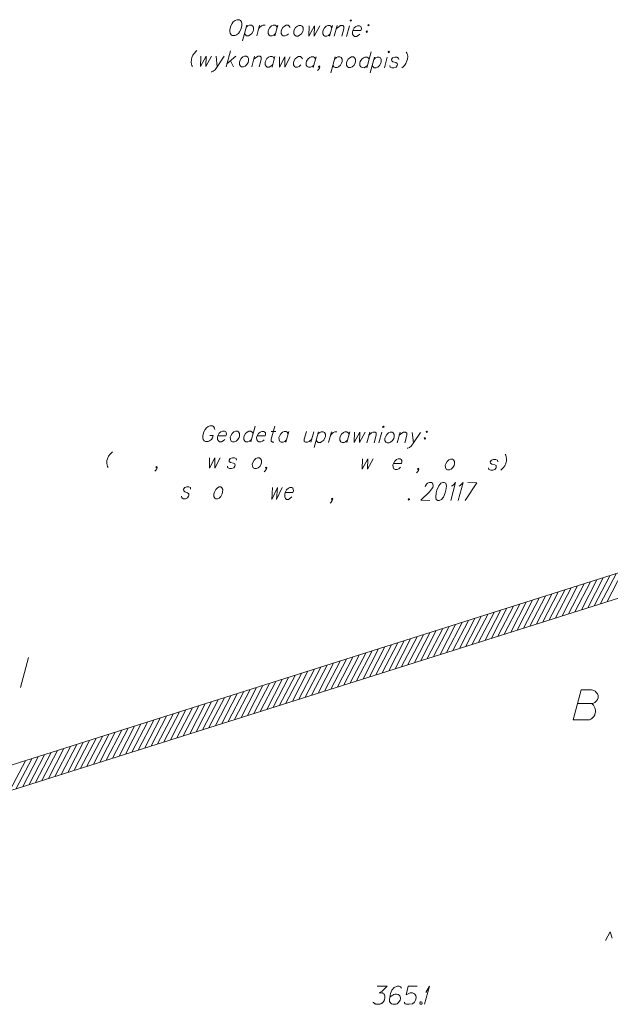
# Model space of a CAD drawing. Header units: millimetres. Extents: x 460 to 2266, y 622 to 2169.
# Tile 80 of 95: x 2138 to 2163, y 2128 to 2169. Entities that reach past the tile are written whole.
import ezdxf

# ---------------------------------------------------------------- set-up
doc = ezdxf.new("R2010")
doc.units = ezdxf.units.MM
doc.linetypes.add('PRZER1-1', pattern=[2, 1, -1])
doc.linetypes.add('PRZER3-1', pattern=[4, 3, -1])
for name, color, linetype, lineweight in [('#RAMKA', 7, 'Continuous', 18), ('#skartowane', 7, 'Continuous', 18), ('#zakres', 7, 'Continuous', 18)]:
    doc.layers.add(name, color=color, linetype=linetype, lineweight=lineweight)
doc.layers.add('GESKKL_O', color=7, linetype='PRZER3-1', lineweight=18, true_color=0x008000)
doc.layers.add('GESUZY_O', color=7, linetype='PRZER1-1', lineweight=18, true_color=0x008000)

# ---------------------------------------------------------------- blocks, each defined once
blk = doc.blocks.new('*U163')
at = {"layer": '#skartowane', "color": 7, "linetype": 'ByBlock', "lineweight": 18}
for q in [(5555450.275, 5636474.721), (5555450.328, 5636475.217)]:
    blk.add_line((5555450.476, 5636475.471), q, dxfattribs=at)
blk = doc.blocks.new('*U720')
at = {"layer": '#RAMKA', "color": 7, "linetype": 'ByBlock', "lineweight": 18}
for p, q in [((5555452.445, 5636496.402), (5555451.972, 5636495.656)), ((5555452.073, 5636496.405), (5555452.445, 5636496.402))]:
    blk.add_line(p, q, dxfattribs=at)
blk = doc.blocks.new('*U721')
at = {"layer": '#RAMKA', "color": 7, "linetype": 'ByBlock', "lineweight": 18}
blk.add_line((5555441.345, 5636498.357), (5555441.486, 5636498.356), dxfattribs=at)
at = {"layer": '#RAMKA', "color": 7, "linetype": 'ByBlock', "lineweight": 18, "flags": 128}
blk.add_lwpolyline([(5555441.556, 5636498.611), (5555441.545, 5636498.673), (5555441.506, 5636498.736), (5555441.458, 5636498.768), (5555441.346, 5636498.768), (5555441.281, 5636498.737), (5555441.207, 5636498.675), (5555441.157, 5636498.613), (5555441.103, 5636498.52), (5555441.059, 5636498.359), (5555441.062, 5636498.265), (5555441.077, 5636498.202), (5555441.116, 5636498.14), (5555441.164, 5636498.108), (5555441.276, 5636498.107), (5555441.341, 5636498.138), (5555441.415, 5636498.2), (5555441.46, 5636498.262), (5555441.486, 5636498.356)], dxfattribs=at)
blk = doc.blocks.new('*U722')
at = {"layer": '#RAMKA', "color": 7, "linetype": 'ByBlock', "lineweight": 18}
blk.add_line((5555443.23, 5636498.756), (5555443.048, 5636498.096), dxfattribs=at)
at = {"layer": '#RAMKA', "color": 7, "linetype": 'ByBlock', "lineweight": 18, "flags": 128}
blk.add_lwpolyline([(5555443.144, 5636498.444), (5555443.105, 5636498.507), (5555443.057, 5636498.538), (5555442.973, 5636498.539), (5555442.908, 5636498.508), (5555442.835, 5636498.446), (5555442.779, 5636498.347), (5555442.762, 5636498.285), (5555442.765, 5636498.191), (5555442.804, 5636498.128), (5555442.851, 5636498.097), (5555442.936, 5636498.096), (5555443, 5636498.127), (5555443.074, 5636498.189)], dxfattribs=at)
blk = doc.blocks.new('*U723')
at = {"layer": '#RAMKA', "color": 7, "linetype": 'ByBlock', "lineweight": 18}
blk.add_line((5555443.901, 5636498.533), (5555444.098, 5636498.531), dxfattribs=at)
at = {"layer": '#RAMKA', "color": 7, "linetype": 'ByBlock', "lineweight": 18, "flags": 128}
blk.add_lwpolyline([(5555444.045, 5636498.75), (5555443.898, 5636498.215), (5555443.9, 5636498.121), (5555443.948, 5636498.09), (5555444.004, 5636498.089)], dxfattribs=at)
blk = doc.blocks.new('*U724')
at = {"layer": '#RAMKA', "color": 7, "linetype": 'ByBlock', "lineweight": 18}
blk.add_line((5555444.632, 5636498.528), (5555444.51, 5636498.086), dxfattribs=at)
at = {"layer": '#RAMKA', "color": 7, "linetype": 'ByBlock', "lineweight": 18, "flags": 128}
blk.add_lwpolyline([(5555444.606, 5636498.434), (5555444.567, 5636498.497), (5555444.52, 5636498.528), (5555444.435, 5636498.529), (5555444.37, 5636498.498), (5555444.297, 5636498.436), (5555444.242, 5636498.338), (5555444.224, 5636498.275), (5555444.227, 5636498.181), (5555444.266, 5636498.119), (5555444.314, 5636498.087), (5555444.398, 5636498.087), (5555444.463, 5636498.117), (5555444.536, 5636498.179)], dxfattribs=at)
blk = doc.blocks.new('*U725')
at = {"layer": '#RAMKA', "color": 7, "linetype": 'ByBlock', "lineweight": 18}
blk.add_line((5555445.673, 5636498.521), (5555445.551, 5636498.079), dxfattribs=at)
at = {"layer": '#RAMKA', "color": 7, "linetype": 'ByBlock', "lineweight": 18, "flags": 128}
blk.add_lwpolyline([(5555445.363, 5636498.523), (5555445.276, 5636498.206), (5555445.278, 5636498.112), (5555445.326, 5636498.08), (5555445.41, 5636498.08), (5555445.475, 5636498.111), (5555445.585, 5636498.204)], dxfattribs=at)
blk = doc.blocks.new('*U726')
at = {"layer": '#RAMKA', "color": 7, "linetype": 'ByBlock', "lineweight": 18}
blk.add_line((5555445.869, 5636498.52), (5555445.688, 5636497.859), dxfattribs=at)
at = {"layer": '#RAMKA', "color": 7, "linetype": 'ByBlock', "lineweight": 18, "flags": 128}
blk.add_lwpolyline([(5555445.844, 5636498.426), (5555445.917, 5636498.488), (5555445.982, 5636498.519), (5555446.066, 5636498.518), (5555446.114, 5636498.487), (5555446.153, 5636498.424), (5555446.154, 5636498.325), (5555446.137, 5636498.263), (5555446.083, 5636498.169), (5555446.009, 5636498.107), (5555445.945, 5636498.076), (5555445.86, 5636498.077), (5555445.813, 5636498.108), (5555445.774, 5636498.171)], dxfattribs=at)
blk = doc.blocks.new('*U727')
at = {"layer": '#RAMKA', "color": 7, "linetype": 'ByBlock', "lineweight": 18}
blk.add_line((5555446.404, 5636498.516), (5555446.282, 5636498.074), dxfattribs=at)
at = {"layer": '#RAMKA', "color": 7, "linetype": 'ByBlock', "lineweight": 18, "flags": 128}
blk.add_lwpolyline([(5555446.351, 5636498.324), (5555446.406, 5636498.422), (5555446.479, 5636498.484), (5555446.544, 5636498.515), (5555446.629, 5636498.514)], dxfattribs=at)
blk = doc.blocks.new('*U728')
at = {"layer": '#RAMKA', "color": 7, "linetype": 'ByBlock', "lineweight": 18}
blk.add_line((5555447.163, 5636498.511), (5555447.041, 5636498.069), dxfattribs=at)
at = {"layer": '#RAMKA', "color": 7, "linetype": 'ByBlock', "lineweight": 18, "flags": 128}
blk.add_lwpolyline([(5555447.137, 5636498.417), (5555447.098, 5636498.48), (5555447.05, 5636498.512), (5555446.966, 5636498.512), (5555446.901, 5636498.481), (5555446.828, 5636498.419), (5555446.773, 5636498.321), (5555446.755, 5636498.258), (5555446.758, 5636498.165), (5555446.797, 5636498.102), (5555446.845, 5636498.07), (5555446.929, 5636498.07), (5555446.994, 5636498.101), (5555447.067, 5636498.163)], dxfattribs=at)
blk = doc.blocks.new('*U729')
at = {"layer": '#RAMKA', "color": 7, "linetype": 'ByBlock', "lineweight": 18}
blk.add_line((5555447.996, 5636498.505), (5555447.875, 5636498.063), dxfattribs=at)
at = {"layer": '#RAMKA', "color": 7, "linetype": 'ByBlock', "lineweight": 18, "flags": 128}
blk.add_lwpolyline([(5555447.962, 5636498.381), (5555448.072, 5636498.474), (5555448.137, 5636498.504), (5555448.221, 5636498.504), (5555448.269, 5636498.472), (5555448.271, 5636498.379), (5555448.184, 5636498.061)], dxfattribs=at)
blk = doc.blocks.new('*U730')
at = {"layer": '#RAMKA', "color": 7, "linetype": 'ByBlock', "lineweight": 18}
blk.add_line((5555448.502, 5636498.502), (5555448.381, 5636498.06), dxfattribs=at)
at = {"layer": '#RAMKA', "color": 7, "linetype": 'ByBlock', "lineweight": 18, "flags": 128}
blk.add_lwpolyline([(5555448.534, 5636498.721), (5555448.554, 5636498.689), (5555448.591, 5636498.72), (5555448.571, 5636498.752), (5555448.534, 5636498.721)], dxfattribs=at)
blk = doc.blocks.new('*U731')
at = {"layer": '#RAMKA', "color": 7, "linetype": 'ByBlock', "lineweight": 18}
blk.add_line((5555449.262, 5636498.497), (5555449.14, 5636498.055), dxfattribs=at)
at = {"layer": '#RAMKA', "color": 7, "linetype": 'ByBlock', "lineweight": 18, "flags": 128}
blk.add_lwpolyline([(5555449.227, 5636498.372), (5555449.338, 5636498.465), (5555449.402, 5636498.496), (5555449.487, 5636498.495), (5555449.534, 5636498.464), (5555449.537, 5636498.37), (5555449.45, 5636498.053)], dxfattribs=at)
blk = doc.blocks.new('*U732')
at = {"layer": '#RAMKA', "color": 7, "linetype": 'ByBlock', "lineweight": 18}
blk.add_line((5555449.768, 5636498.494), (5555449.815, 5636498.051), dxfattribs=at)
at = {"layer": '#RAMKA', "color": 7, "linetype": 'ByBlock', "lineweight": 18, "flags": 128}
blk.add_lwpolyline([(5555450.105, 5636498.491), (5555449.815, 5636498.051), (5555449.725, 5636497.926), (5555449.651, 5636497.864), (5555449.586, 5636497.833), (5555449.558, 5636497.834)], dxfattribs=at)
blk = doc.blocks.new('*U733')
at = {"layer": '#RAMKA', "color": 7, "linetype": 'ByBlock', "lineweight": 18, "flags": 128}
for points in [[(5555450.374, 5636498.547), (5555450.338, 5636498.516), (5555450.357, 5636498.484), (5555450.394, 5636498.515), (5555450.374, 5636498.547)], [(5555450.3, 5636498.277), (5555450.263, 5636498.246), (5555450.283, 5636498.214), (5555450.319, 5636498.245), (5555450.3, 5636498.277)]]:
    blk.add_lwpolyline(points, dxfattribs=at)
blk = doc.blocks.new('*U734')
at = {"layer": '#RAMKA', "color": 7, "linetype": 'ByBlock', "lineweight": 18}
blk.add_line((5555441.609, 5636514.134), (5555441.657, 5636513.691), dxfattribs=at)
at = {"layer": '#RAMKA', "color": 7, "linetype": 'ByBlock', "lineweight": 18, "flags": 128}
blk.add_lwpolyline([(5555441.947, 5636514.132), (5555441.657, 5636513.691), (5555441.566, 5636513.566), (5555441.493, 5636513.504), (5555441.428, 5636513.474), (5555441.4, 5636513.474)], dxfattribs=at)
blk = doc.blocks.new('*U735')
at = {"layer": '#RAMKA', "color": 7, "linetype": 'ByBlock', "lineweight": 18}
for p, q in [((5555442.204, 5636514.349), (5555442.022, 5636513.688)), ((5555442.425, 5636514.128), (5555442.057, 5636513.813)), ((5555442.203, 5636513.937), (5555442.332, 5636513.686))]:
    blk.add_line(p, q, dxfattribs=at)
blk = doc.blocks.new('*U736')
at = {"layer": '#RAMKA', "color": 7, "linetype": 'ByBlock', "lineweight": 18}
blk.add_line((5555443.212, 5636514.123), (5555443.091, 5636513.681), dxfattribs=at)
at = {"layer": '#RAMKA', "color": 7, "linetype": 'ByBlock', "lineweight": 18, "flags": 128}
blk.add_lwpolyline([(5555443.178, 5636513.998), (5555443.288, 5636514.091), (5555443.353, 5636514.122), (5555443.437, 5636514.122), (5555443.485, 5636514.09), (5555443.487, 5636513.996), (5555443.4, 5636513.679)], dxfattribs=at)
blk = doc.blocks.new('*U737')
at = {"layer": '#RAMKA', "color": 7, "linetype": 'ByBlock', "lineweight": 18}
blk.add_line((5555444.056, 5636514.117), (5555443.935, 5636513.676), dxfattribs=at)
at = {"layer": '#RAMKA', "color": 7, "linetype": 'ByBlock', "lineweight": 18, "flags": 128}
blk.add_lwpolyline([(5555444.03, 5636514.024), (5555443.991, 5636514.087), (5555443.944, 5636514.118), (5555443.859, 5636514.119), (5555443.794, 5636514.088), (5555443.721, 5636514.026), (5555443.666, 5636513.927), (5555443.649, 5636513.865), (5555443.651, 5636513.771), (5555443.69, 5636513.708), (5555443.738, 5636513.677), (5555443.822, 5636513.676), (5555443.887, 5636513.707), (5555443.96, 5636513.769)], dxfattribs=at)
blk = doc.blocks.new('*U738')
at = {"layer": '#RAMKA', "color": 7, "linetype": 'ByBlock', "lineweight": 18}
blk.add_line((5555445.766, 5636514.106), (5555445.644, 5636513.664), dxfattribs=at)
at = {"layer": '#RAMKA', "color": 7, "linetype": 'ByBlock', "lineweight": 18, "flags": 128}
blk.add_lwpolyline([(5555445.74, 5636514.013), (5555445.701, 5636514.075), (5555445.653, 5636514.107), (5555445.569, 5636514.107), (5555445.504, 5636514.077), (5555445.431, 5636514.015), (5555445.375, 5636513.916), (5555445.358, 5636513.854), (5555445.361, 5636513.76), (5555445.4, 5636513.697), (5555445.447, 5636513.666), (5555445.532, 5636513.665), (5555445.597, 5636513.696), (5555445.67, 5636513.758)], dxfattribs=at)
blk = doc.blocks.new('*U739')
at = {"layer": '#RAMKA', "color": 7, "linetype": 'ByBlock', "lineweight": 18}
blk.add_line((5555446.563, 5636514.101), (5555446.381, 5636513.441), dxfattribs=at)
at = {"layer": '#RAMKA', "color": 7, "linetype": 'ByBlock', "lineweight": 18, "flags": 128}
blk.add_lwpolyline([(5555446.537, 5636514.007), (5555446.61, 5636514.069), (5555446.675, 5636514.1), (5555446.759, 5636514.1), (5555446.807, 5636514.068), (5555446.846, 5636514.005), (5555446.847, 5636513.906), (5555446.83, 5636513.844), (5555446.776, 5636513.75), (5555446.703, 5636513.688), (5555446.638, 5636513.658), (5555446.554, 5636513.658), (5555446.506, 5636513.69), (5555446.467, 5636513.753)], dxfattribs=at)
blk = doc.blocks.new('*U740')
at = {"layer": '#RAMKA', "color": 7, "linetype": 'ByBlock', "lineweight": 18}
blk.add_line((5555448.057, 5636514.31), (5555447.875, 5636513.649), dxfattribs=at)
at = {"layer": '#RAMKA', "color": 7, "linetype": 'ByBlock', "lineweight": 18, "flags": 128}
blk.add_lwpolyline([(5555447.971, 5636513.998), (5555447.932, 5636514.061), (5555447.884, 5636514.092), (5555447.8, 5636514.093), (5555447.735, 5636514.062), (5555447.662, 5636514), (5555447.606, 5636513.901), (5555447.589, 5636513.839), (5555447.592, 5636513.745), (5555447.631, 5636513.682), (5555447.678, 5636513.651), (5555447.763, 5636513.65), (5555447.828, 5636513.681), (5555447.901, 5636513.743)], dxfattribs=at)
blk = doc.blocks.new('*U741')
at = {"layer": '#RAMKA', "color": 7, "linetype": 'ByBlock', "lineweight": 18}
blk.add_line((5555448.194, 5636514.09), (5555448.012, 5636513.43), dxfattribs=at)
at = {"layer": '#RAMKA', "color": 7, "linetype": 'ByBlock', "lineweight": 18, "flags": 128}
blk.add_lwpolyline([(5555448.168, 5636513.996), (5555448.241, 5636514.058), (5555448.306, 5636514.089), (5555448.391, 5636514.089), (5555448.438, 5636514.057), (5555448.477, 5636513.994), (5555448.478, 5636513.895), (5555448.461, 5636513.833), (5555448.407, 5636513.74), (5555448.334, 5636513.678), (5555448.269, 5636513.647), (5555448.185, 5636513.647), (5555448.137, 5636513.679), (5555448.098, 5636513.742)], dxfattribs=at)
blk = doc.blocks.new('*U742')
at = {"layer": '#RAMKA', "color": 7, "linetype": 'ByBlock', "lineweight": 18}
blk.add_line((5555448.728, 5636514.086), (5555448.606, 5636513.645), dxfattribs=at)
at = {"layer": '#RAMKA', "color": 7, "linetype": 'ByBlock', "lineweight": 18, "flags": 128}
blk.add_lwpolyline([(5555448.76, 5636514.305), (5555448.779, 5636514.274), (5555448.816, 5636514.305), (5555448.797, 5636514.336), (5555448.76, 5636514.305)], dxfattribs=at)
blk = doc.blocks.new('*U743')
at = {"layer": '#RAMKA', "color": 7, "linetype": 'ByBlock', "lineweight": 18}
blk.add_line((5555442.884, 5636515.423), (5555442.702, 5636514.763), dxfattribs=at)
at = {"layer": '#RAMKA', "color": 7, "linetype": 'ByBlock', "lineweight": 18, "flags": 128}
blk.add_lwpolyline([(5555442.858, 5636515.33), (5555442.932, 5636515.392), (5555442.997, 5636515.422), (5555443.081, 5636515.422), (5555443.129, 5636515.39), (5555443.168, 5636515.328), (5555443.169, 5636515.229), (5555443.151, 5636515.166), (5555443.098, 5636515.073), (5555443.024, 5636515.011), (5555442.959, 5636514.98), (5555442.875, 5636514.98), (5555442.827, 5636515.012), (5555442.788, 5636515.075)], dxfattribs=at)
blk = doc.blocks.new('*U744')
at = {"layer": '#RAMKA', "color": 7, "linetype": 'ByBlock', "lineweight": 18}
blk.add_line((5555443.418, 5636515.42), (5555443.297, 5636514.978), dxfattribs=at)
at = {"layer": '#RAMKA', "color": 7, "linetype": 'ByBlock', "lineweight": 18, "flags": 128}
blk.add_lwpolyline([(5555443.365, 5636515.227), (5555443.421, 5636515.326), (5555443.494, 5636515.388), (5555443.559, 5636515.419), (5555443.643, 5636515.418)], dxfattribs=at)
blk = doc.blocks.new('*U745')
at = {"layer": '#RAMKA', "color": 7, "linetype": 'ByBlock', "lineweight": 18}
blk.add_line((5555444.178, 5636515.415), (5555444.056, 5636514.973), dxfattribs=at)
at = {"layer": '#RAMKA', "color": 7, "linetype": 'ByBlock', "lineweight": 18, "flags": 128}
blk.add_lwpolyline([(5555444.152, 5636515.321), (5555444.113, 5636515.384), (5555444.065, 5636515.415), (5555443.981, 5636515.416), (5555443.916, 5636515.385), (5555443.843, 5636515.323), (5555443.787, 5636515.224), (5555443.77, 5636515.162), (5555443.773, 5636515.068), (5555443.812, 5636515.006), (5555443.859, 5636514.974), (5555443.944, 5636514.973), (5555444.008, 5636515.004), (5555444.082, 5636515.066)], dxfattribs=at)
blk = doc.blocks.new('*U746')
at = {"layer": '#RAMKA', "color": 7, "linetype": 'ByBlock', "lineweight": 18}
blk.add_line((5555446.45, 5636515.399), (5555446.328, 5636514.958), dxfattribs=at)
at = {"layer": '#RAMKA', "color": 7, "linetype": 'ByBlock', "lineweight": 18, "flags": 128}
blk.add_lwpolyline([(5555446.424, 5636515.306), (5555446.385, 5636515.369), (5555446.337, 5636515.4), (5555446.253, 5636515.401), (5555446.188, 5636515.37), (5555446.115, 5636515.308), (5555446.06, 5636515.209), (5555446.042, 5636515.147), (5555446.045, 5636515.053), (5555446.084, 5636514.99), (5555446.131, 5636514.959), (5555446.216, 5636514.958), (5555446.281, 5636514.989), (5555446.354, 5636515.051)], dxfattribs=at)
blk = doc.blocks.new('*U747')
at = {"layer": '#RAMKA', "color": 7, "linetype": 'ByBlock', "lineweight": 18}
blk.add_line((5555446.647, 5636515.398), (5555446.525, 5636514.956), dxfattribs=at)
at = {"layer": '#RAMKA', "color": 7, "linetype": 'ByBlock', "lineweight": 18, "flags": 128}
blk.add_lwpolyline([(5555446.612, 5636515.273), (5555446.723, 5636515.366), (5555446.787, 5636515.397), (5555446.872, 5636515.397), (5555446.919, 5636515.365), (5555446.922, 5636515.271), (5555446.835, 5636514.954)], dxfattribs=at)
blk = doc.blocks.new('*U748')
at = {"layer": '#RAMKA', "color": 7, "linetype": 'ByBlock', "lineweight": 18}
blk.add_line((5555447.153, 5636515.395), (5555447.031, 5636514.953), dxfattribs=at)
at = {"layer": '#RAMKA', "color": 7, "linetype": 'ByBlock', "lineweight": 18, "flags": 128}
blk.add_lwpolyline([(5555447.185, 5636515.613), (5555447.204, 5636515.582), (5555447.241, 5636515.613), (5555447.222, 5636515.644), (5555447.185, 5636515.613)], dxfattribs=at)
blk = doc.blocks.new('*U749')
at = {"layer": '#RAMKA', "color": 7, "linetype": 'ByBlock', "lineweight": 18, "flags": 128}
for points in [[(5555447.956, 5636515.447), (5555447.919, 5636515.416), (5555447.939, 5636515.384), (5555447.976, 5636515.415), (5555447.956, 5636515.447)], [(5555447.882, 5636515.176), (5555447.845, 5636515.145), (5555447.865, 5636515.114), (5555447.901, 5636515.145), (5555447.882, 5636515.176)]]:
    blk.add_lwpolyline(points, dxfattribs=at)

msp = doc.modelspace()

# ---------------------------------------------------------------- linework, layer by layer
at = {"layer": '#RAMKA', "color": 7, "linetype": 'Continuous', "lineweight": 18, "flags": 128}
for points in [[(2147.331, 2169.022), (2147.266, 2168.991), (2147.188, 2168.929), (2147.143, 2168.867), (2147.089, 2168.773), (2147.045, 2168.612), (2147.047, 2168.519), (2147.058, 2168.456), (2147.102, 2168.393), (2147.149, 2168.362), (2147.262, 2168.361), (2147.327, 2168.392), (2147.4, 2168.454), (2147.445, 2168.516), (2147.499, 2168.609), (2147.544, 2168.77), (2147.541, 2168.864), (2147.53, 2168.927), (2147.491, 2168.99), (2147.443, 2169.021), (2147.331, 2169.022)], [(2149.556, 2168.695), (2149.517, 2168.757), (2149.469, 2168.789), (2149.385, 2168.789), (2149.32, 2168.759), (2149.247, 2168.697), (2149.191, 2168.598), (2149.174, 2168.536), (2149.176, 2168.442), (2149.216, 2168.379), (2149.263, 2168.348), (2149.348, 2168.347), (2149.412, 2168.378), (2149.486, 2168.44)], [(2149.919, 2168.786), (2149.854, 2168.755), (2149.781, 2168.693), (2149.725, 2168.594), (2149.708, 2168.532), (2149.711, 2168.438), (2149.75, 2168.376), (2149.797, 2168.344), (2149.882, 2168.343), (2149.947, 2168.374), (2150.02, 2168.436), (2150.074, 2168.53), (2150.091, 2168.592), (2150.09, 2168.691), (2150.051, 2168.754), (2150.003, 2168.785), (2149.919, 2168.786)], [(2150.338, 2168.773), (2150.334, 2168.34), (2150.562, 2168.771), (2150.554, 2168.339), (2150.782, 2168.77)], [(2152.162, 2168.578), (2152.499, 2168.576), (2152.518, 2168.644), (2152.507, 2168.706), (2152.487, 2168.738), (2152.44, 2168.769), (2152.355, 2168.77), (2152.29, 2168.739), (2152.217, 2168.677), (2152.162, 2168.578), (2152.145, 2168.516), (2152.147, 2168.422), (2152.186, 2168.359), (2152.234, 2168.328), (2152.318, 2168.327), (2152.383, 2168.358), (2152.456, 2168.42)], [(2145.678, 2167.735), (2145.629, 2167.694), (2145.574, 2167.632), (2145.514, 2167.549), (2145.466, 2167.445), (2145.445, 2167.367), (2145.435, 2167.263), (2145.45, 2167.179), (2145.47, 2167.117), (2145.496, 2167.075)], [(2145.835, 2167.505), (2145.831, 2167.073), (2146.059, 2167.503), (2146.051, 2167.071), (2146.279, 2167.502)], [(2147.655, 2167.503), (2147.591, 2167.472), (2147.517, 2167.41), (2147.462, 2167.312), (2147.445, 2167.249), (2147.447, 2167.156), (2147.486, 2167.093), (2147.534, 2167.061), (2147.618, 2167.061), (2147.683, 2167.091), (2147.757, 2167.153), (2147.81, 2167.247), (2147.828, 2167.309), (2147.827, 2167.408), (2147.788, 2167.471), (2147.74, 2167.503), (2147.655, 2167.503)], [(2149.115, 2167.483), (2149.111, 2167.051), (2149.339, 2167.482), (2149.331, 2167.049), (2149.559, 2167.48)], [(2150.071, 2167.393), (2150.032, 2167.456), (2149.984, 2167.488), (2149.9, 2167.488), (2149.835, 2167.457), (2149.761, 2167.395), (2149.706, 2167.297), (2149.689, 2167.234), (2149.691, 2167.141), (2149.73, 2167.078), (2149.778, 2167.046), (2149.862, 2167.046), (2149.927, 2167.077), (2150.001, 2167.139)], [(2152.102, 2167.474), (2152.038, 2167.443), (2151.964, 2167.381), (2151.909, 2167.282), (2151.892, 2167.22), (2151.894, 2167.126), (2151.933, 2167.063), (2151.981, 2167.032), (2152.065, 2167.031), (2152.13, 2167.062), (2152.203, 2167.124), (2152.257, 2167.217), (2152.274, 2167.28), (2152.274, 2167.379), (2152.234, 2167.441), (2152.187, 2167.473), (2152.102, 2167.474)], [(2154.073, 2167.367), (2154.062, 2167.429), (2153.987, 2167.461), (2153.902, 2167.462), (2153.809, 2167.431), (2153.764, 2167.369), (2153.775, 2167.306), (2153.821, 2167.269), (2153.953, 2167.237), (2154.001, 2167.206), (2154.012, 2167.143), (2154.003, 2167.112), (2153.958, 2167.05), (2153.865, 2167.019), (2153.781, 2167.02), (2153.705, 2167.051), (2153.694, 2167.114)], [(2154.379, 2167.677), (2154.406, 2167.635), (2154.426, 2167.573), (2154.44, 2167.489), (2154.431, 2167.385), (2154.409, 2167.307), (2154.362, 2167.203), (2154.301, 2167.12), (2154.247, 2167.058), (2154.198, 2167.017)], [(2150.794, 2167.071), (2150.758, 2167.04), (2150.738, 2167.071), (2150.775, 2167.102), (2150.794, 2167.071), (2150.777, 2167.008), (2150.732, 2166.946), (2150.694, 2166.91)], [(2146.547, 2151.732), (2146.885, 2151.73), (2146.903, 2151.797), (2146.893, 2151.86), (2146.873, 2151.891), (2146.825, 2151.923), (2146.741, 2151.923), (2146.676, 2151.892), (2146.603, 2151.83), (2146.547, 2151.732), (2146.53, 2151.669), (2146.533, 2151.576), (2146.572, 2151.513), (2146.619, 2151.481), (2146.704, 2151.481), (2146.769, 2151.512), (2146.842, 2151.574)], [(2147.275, 2151.92), (2147.21, 2151.889), (2147.137, 2151.827), (2147.082, 2151.728), (2147.065, 2151.666), (2147.067, 2151.572), (2147.106, 2151.509), (2147.154, 2151.478), (2147.238, 2151.477), (2147.303, 2151.508), (2147.376, 2151.57), (2147.43, 2151.663), (2147.447, 2151.726), (2147.446, 2151.825), (2147.407, 2151.888), (2147.36, 2151.919), (2147.275, 2151.92)], [(2148.178, 2151.721), (2148.516, 2151.719), (2148.535, 2151.786), (2148.524, 2151.849), (2148.504, 2151.88), (2148.456, 2151.912), (2148.372, 2151.912), (2148.307, 2151.882), (2148.234, 2151.82), (2148.178, 2151.721), (2148.161, 2151.659), (2148.164, 2151.565), (2148.203, 2151.502), (2148.25, 2151.471), (2148.335, 2151.47), (2148.4, 2151.501), (2148.473, 2151.563)], [(2152.222, 2151.877), (2152.218, 2151.444), (2152.446, 2151.875), (2152.437, 2151.443), (2152.666, 2151.874)], [(2153.705, 2151.877), (2153.64, 2151.846), (2153.567, 2151.784), (2153.511, 2151.686), (2153.494, 2151.623), (2153.497, 2151.529), (2153.536, 2151.467), (2153.583, 2151.435), (2153.668, 2151.435), (2153.732, 2151.465), (2153.806, 2151.527), (2153.86, 2151.621), (2153.877, 2151.683), (2153.876, 2151.782), (2153.837, 2151.845), (2153.789, 2151.876), (2153.705, 2151.877)], [(2142.169, 2151.066), (2142.12, 2151.025), (2142.065, 2150.963), (2142.005, 2150.88), (2141.958, 2150.776), (2141.936, 2150.698), (2141.926, 2150.594), (2141.941, 2150.51), (2141.961, 2150.448), (2141.987, 2150.406)], [(2158.492, 2150.958), (2158.518, 2150.916), (2158.538, 2150.853), (2158.553, 2150.77), (2158.543, 2150.666), (2158.521, 2150.588), (2158.474, 2150.484), (2158.414, 2150.401), (2158.359, 2150.339), (2158.31, 2150.297)], [(2146.202, 2150.81), (2146.198, 2150.378), (2146.427, 2150.809), (2146.418, 2150.376), (2146.646, 2150.807)], [(2147.322, 2150.719), (2147.311, 2150.782), (2147.235, 2150.814), (2147.151, 2150.814), (2147.058, 2150.784), (2147.013, 2150.721), (2147.024, 2150.659), (2147.07, 2150.622), (2147.202, 2150.59), (2147.25, 2150.558), (2147.261, 2150.496), (2147.252, 2150.465), (2147.207, 2150.402), (2147.114, 2150.372), (2147.029, 2150.372), (2146.954, 2150.404), (2146.943, 2150.467)], [(2148.191, 2150.807), (2148.127, 2150.777), (2148.053, 2150.715), (2147.998, 2150.616), (2147.981, 2150.554), (2147.983, 2150.46), (2148.022, 2150.397), (2148.07, 2150.365), (2148.154, 2150.365), (2148.219, 2150.396), (2148.293, 2150.458), (2148.346, 2150.551), (2148.364, 2150.613), (2148.363, 2150.712), (2148.324, 2150.775), (2148.276, 2150.807), (2148.191, 2150.807)], [(2152.557, 2150.768), (2152.553, 2150.336), (2152.781, 2150.767), (2152.772, 2150.334), (2153.001, 2150.765)], [(2153.846, 2150.577), (2154.184, 2150.575), (2154.202, 2150.642), (2154.191, 2150.705), (2154.172, 2150.736), (2154.124, 2150.768), (2154.04, 2150.769), (2153.975, 2150.738), (2153.902, 2150.676), (2153.846, 2150.577), (2153.829, 2150.515), (2153.832, 2150.421), (2153.871, 2150.358), (2153.918, 2150.327), (2154.003, 2150.326), (2154.067, 2150.357), (2154.141, 2150.419)], [(2156.215, 2150.754), (2156.15, 2150.723), (2156.076, 2150.661), (2156.021, 2150.563), (2156.004, 2150.5), (2156.006, 2150.406), (2156.045, 2150.344), (2156.093, 2150.312), (2156.177, 2150.312), (2156.242, 2150.342), (2156.316, 2150.404), (2156.37, 2150.498), (2156.387, 2150.56), (2156.386, 2150.659), (2156.347, 2150.722), (2156.299, 2150.753), (2156.215, 2150.754)], [(2158.186, 2150.647), (2158.175, 2150.71), (2158.099, 2150.742), (2158.014, 2150.742), (2157.921, 2150.711), (2157.876, 2150.649), (2157.887, 2150.587), (2157.933, 2150.55), (2158.065, 2150.518), (2158.113, 2150.486), (2158.124, 2150.424), (2158.115, 2150.392), (2158.07, 2150.33), (2157.977, 2150.3), (2157.893, 2150.3), (2157.817, 2150.332), (2157.806, 2150.395)], [(2144.025, 2150.424), (2143.989, 2150.393), (2143.969, 2150.424), (2144.006, 2150.455), (2144.025, 2150.424), (2144.008, 2150.361), (2143.963, 2150.299), (2143.925, 2150.263)], [(2148.58, 2150.393), (2148.543, 2150.362), (2148.524, 2150.394), (2148.56, 2150.425), (2148.58, 2150.393), (2148.563, 2150.331), (2148.518, 2150.269), (2148.479, 2150.232)], [(2154.906, 2150.351), (2154.87, 2150.32), (2154.85, 2150.352), (2154.887, 2150.383), (2154.906, 2150.351), (2154.889, 2150.289), (2154.844, 2150.227), (2154.806, 2150.19)], [(2155.171, 2149.611), (2155.181, 2149.646), (2155.227, 2149.717), (2155.264, 2149.758), (2155.327, 2149.793), (2155.432, 2149.792), (2155.475, 2149.756), (2155.49, 2149.715), (2155.501, 2149.644), (2155.481, 2149.573), (2155.431, 2149.503), (2155.349, 2149.397), (2154.989, 2149.045), (2155.362, 2149.043)], [(2155.905, 2149.789), (2155.816, 2149.754), (2155.733, 2149.642), (2155.658, 2149.466), (2155.629, 2149.36), (2155.606, 2149.183), (2155.63, 2149.076), (2155.699, 2149.04), (2155.751, 2149.04), (2155.84, 2149.075), (2155.926, 2149.181), (2156.001, 2149.357), (2156.03, 2149.463), (2156.052, 2149.64), (2156.026, 2149.753), (2155.957, 2149.789), (2155.905, 2149.789)], [(2156.262, 2149.639), (2156.326, 2149.68), (2156.434, 2149.785), (2156.228, 2149.037)], [(2156.578, 2149.637), (2156.641, 2149.678), (2156.749, 2149.783), (2156.544, 2149.035)], [(2145.412, 2149.504), (2145.405, 2149.575), (2145.336, 2149.611), (2145.257, 2149.612), (2145.169, 2149.577), (2145.123, 2149.506), (2145.13, 2149.435), (2145.171, 2149.394), (2145.292, 2149.357), (2145.335, 2149.322), (2145.342, 2149.251), (2145.332, 2149.215), (2145.287, 2149.145), (2145.198, 2149.11), (2145.119, 2149.111), (2145.05, 2149.146), (2145.043, 2149.217)], [(2146.597, 2149.603), (2146.534, 2149.568), (2146.462, 2149.497), (2146.405, 2149.385), (2146.386, 2149.315), (2146.383, 2149.208), (2146.416, 2149.137), (2146.459, 2149.102), (2146.538, 2149.101), (2146.6, 2149.136), (2146.672, 2149.207), (2146.727, 2149.312), (2146.747, 2149.383), (2146.751, 2149.495), (2146.718, 2149.567), (2146.675, 2149.602), (2146.597, 2149.603)], [(2148.813, 2149.576), (2148.785, 2149.086), (2149.022, 2149.575), (2148.99, 2149.085), (2149.228, 2149.574)], [(2149.35, 2149.366), (2149.666, 2149.364), (2149.687, 2149.441), (2149.68, 2149.511), (2149.663, 2149.547), (2149.62, 2149.583), (2149.542, 2149.583), (2149.479, 2149.548), (2149.407, 2149.478), (2149.35, 2149.366), (2149.331, 2149.295), (2149.328, 2149.189), (2149.361, 2149.118), (2149.404, 2149.082), (2149.483, 2149.082), (2149.545, 2149.117), (2149.617, 2149.187)], [(2151.327, 2149.105), (2151.291, 2149.07), (2151.274, 2149.105), (2151.31, 2149.14), (2151.327, 2149.105), (2151.307, 2149.034), (2151.261, 2148.963), (2151.224, 2148.922)], [(2154.497, 2149.119), (2154.461, 2149.084), (2154.477, 2149.048), (2154.513, 2149.084), (2154.497, 2149.119)]]:
    msp.add_lwpolyline(points, dxfattribs=at)
at = {"layer": '#skartowane', "color": 7, "linetype": 'Continuous', "lineweight": 18, "flags": 128}
for points in [[(2162.66, 2130.75), (2162.857, 2131.114), (2162.941, 2130.847)], [(2153.168, 2128.848), (2153.581, 2128.848), (2153.386, 2128.648), (2153.256, 2128.582), (2153.363, 2128.582), (2153.386, 2128.577), (2153.398, 2128.571), (2153.41, 2128.565), (2153.422, 2128.559), (2153.445, 2128.541), (2153.457, 2128.523), (2153.469, 2128.506), (2153.475, 2128.488), (2153.487, 2128.447), (2153.493, 2128.411), (2153.493, 2128.394), (2153.493, 2128.37), (2153.487, 2128.334), (2153.481, 2128.311), (2153.475, 2128.287), (2153.469, 2128.27), (2153.463, 2128.258), (2153.457, 2128.246), (2153.451, 2128.234), (2153.439, 2128.216), (2153.422, 2128.193), (2153.404, 2128.175), (2153.392, 2128.163), (2153.374, 2128.151), (2153.357, 2128.14), (2153.333, 2128.128), (2153.321, 2128.122), (2153.28, 2128.11), (2153.245, 2128.104), (2153.221, 2128.098), (2153.18, 2128.098), (2153.132, 2128.104), (2153.115, 2128.11), (2153.097, 2128.116), (2153.079, 2128.122), (2153.062, 2128.134), (2153.044, 2128.146), (2153.014, 2128.169), (2152.997, 2128.193)], [(2154.189, 2128.766), (2154.142, 2128.831), (2154.089, 2128.848), (2154.006, 2128.848), (2153.947, 2128.825), (2153.912, 2128.813), (2153.882, 2128.795), (2153.788, 2128.689), (2153.723, 2128.547), (2153.705, 2128.47), (2153.682, 2128.299), (2153.682, 2128.211), (2153.705, 2128.175), (2153.752, 2128.128), (2153.77, 2128.116), (2153.829, 2128.098), (2153.906, 2128.098), (2153.965, 2128.11), (2154.006, 2128.122), (2154.065, 2128.169), (2154.124, 2128.264), (2154.142, 2128.323), (2154.142, 2128.37), (2154.113, 2128.447), (2154.089, 2128.476), (2154.048, 2128.5), (2153.977, 2128.518), (2153.924, 2128.518), (2153.859, 2128.5), (2153.817, 2128.482), (2153.747, 2128.435), (2153.711, 2128.405), (2153.693, 2128.388)], [(2154.839, 2128.848), (2154.467, 2128.848), (2154.372, 2128.494), (2154.544, 2128.582), (2154.644, 2128.582), (2154.727, 2128.529), (2154.774, 2128.47), (2154.786, 2128.37), (2154.768, 2128.27), (2154.721, 2128.187), (2154.638, 2128.122), (2154.496, 2128.098), (2154.39, 2128.098), (2154.337, 2128.122), (2154.29, 2128.187)], [(2154.975, 2128.199), (2155.004, 2128.199), (2155.022, 2128.187), (2155.04, 2128.163), (2155.04, 2128.134), (2155.022, 2128.11), (2155.004, 2128.098), (2154.975, 2128.098), (2154.957, 2128.11), (2154.939, 2128.134), (2154.939, 2128.163), (2154.957, 2128.187), (2154.975, 2128.199)]]:
    msp.add_lwpolyline(points, dxfattribs=at)
at = {"layer": '#zakres', "color": 134, "linetype": 'Continuous', "lineweight": 18}
for p, q in [((2165.702, 2146.82), (2110.514, 2129.354)), ((2162.728, 2144.835), (2163.373, 2146.078)), ((2166.004, 2145.867), (2110.816, 2128.401)), ((2161.393, 2144.413), (2162.038, 2145.655)), ((2161.66, 2144.497), (2162.305, 2145.74)), ((2161.927, 2144.582), (2162.572, 2145.824)), ((2162.194, 2144.666), (2162.839, 2145.909)), ((2162.461, 2144.751), (2163.106, 2145.993)), ((2160.058, 2143.99), (2160.703, 2145.233)), ((2160.325, 2144.075), (2160.97, 2145.317)), ((2160.592, 2144.159), (2161.237, 2145.402)), ((2160.859, 2144.244), (2161.504, 2145.486)), ((2161.126, 2144.328), (2161.771, 2145.571)), ((2158.723, 2143.568), (2159.368, 2144.81)), ((2158.99, 2143.652), (2159.635, 2144.895)), ((2159.257, 2143.737), (2159.902, 2144.979)), ((2159.524, 2143.821), (2160.169, 2145.064)), ((2159.791, 2143.906), (2160.436, 2145.148)), ((2157.655, 2143.23), (2158.301, 2144.472)), ((2157.922, 2143.314), (2158.568, 2144.557)), ((2158.189, 2143.399), (2158.834, 2144.641)), ((2158.456, 2143.483), (2159.101, 2144.726)), ((2156.321, 2142.808), (2156.966, 2144.05)), ((2156.588, 2142.892), (2157.233, 2144.135)), ((2156.855, 2142.977), (2157.5, 2144.219)), ((2157.122, 2143.061), (2157.767, 2144.304)), ((2157.389, 2143.145), (2158.034, 2144.388)), ((2154.986, 2142.385), (2155.631, 2143.628)), ((2155.253, 2142.47), (2155.898, 2143.712)), ((2155.52, 2142.554), (2156.165, 2143.797)), ((2155.787, 2142.639), (2156.432, 2143.881)), ((2156.054, 2142.723), (2156.699, 2143.966)), ((2153.651, 2141.963), (2154.296, 2143.205)), ((2153.918, 2142.047), (2154.563, 2143.29)), ((2154.185, 2142.132), (2154.83, 2143.374)), ((2154.452, 2142.216), (2155.097, 2143.459)), ((2154.719, 2142.301), (2155.364, 2143.543)), ((2152.316, 2141.54), (2152.962, 2142.783)), ((2152.583, 2141.625), (2153.229, 2142.867)), ((2152.85, 2141.709), (2153.495, 2142.952)), ((2153.117, 2141.794), (2153.762, 2143.036)), ((2153.384, 2141.878), (2154.029, 2143.121)), ((2150.982, 2141.118), (2151.627, 2142.36)), ((2151.249, 2141.202), (2151.894, 2142.445)), ((2151.516, 2141.287), (2152.161, 2142.529)), ((2151.783, 2141.371), (2152.428, 2142.614)), ((2152.05, 2141.456), (2152.695, 2142.698)), ((2149.914, 2140.78), (2150.559, 2142.022)), ((2150.181, 2140.864), (2150.826, 2142.107)), ((2150.448, 2140.949), (2151.093, 2142.191)), ((2150.715, 2141.033), (2151.36, 2142.276)), ((2148.579, 2140.357), (2149.224, 2141.6)), ((2148.846, 2140.442), (2149.491, 2141.684)), ((2149.113, 2140.526), (2149.758, 2141.769)), ((2149.38, 2140.611), (2150.025, 2141.853)), ((2149.647, 2140.695), (2150.292, 2141.938)), ((2147.244, 2139.935), (2147.89, 2141.178)), ((2147.511, 2140.02), (2148.157, 2141.262)), ((2147.778, 2140.104), (2148.423, 2141.347)), ((2148.045, 2140.188), (2148.69, 2141.431)), ((2148.312, 2140.273), (2148.957, 2141.515)), ((2145.91, 2139.513), (2146.555, 2140.755)), ((2146.177, 2139.597), (2146.822, 2140.84)), ((2146.444, 2139.682), (2147.089, 2140.924)), ((2146.711, 2139.766), (2147.356, 2141.009)), ((2146.977, 2139.851), (2147.623, 2141.093)), ((2144.575, 2139.09), (2145.22, 2140.333)), ((2144.842, 2139.175), (2145.487, 2140.417)), ((2145.109, 2139.259), (2145.754, 2140.502)), ((2145.376, 2139.344), (2146.021, 2140.586)), ((2145.643, 2139.428), (2146.288, 2140.671)), ((2143.24, 2138.668), (2143.885, 2139.91)), ((2143.507, 2138.752), (2144.152, 2139.995)), ((2143.774, 2138.837), (2144.419, 2140.079)), ((2144.041, 2138.921), (2144.686, 2140.164)), ((2144.308, 2139.006), (2144.953, 2140.248)), ((2141.905, 2138.245), (2142.551, 2139.488)), ((2142.172, 2138.33), (2142.818, 2139.572)), ((2142.439, 2138.414), (2143.084, 2139.657)), ((2142.706, 2138.499), (2143.351, 2139.741)), ((2142.973, 2138.583), (2143.618, 2139.826)), ((2140.838, 2137.907), (2141.483, 2139.15)), ((2141.105, 2137.992), (2141.75, 2139.234)), ((2141.372, 2138.076), (2142.017, 2139.319)), ((2141.639, 2138.161), (2142.284, 2139.403)), ((2139.503, 2137.485), (2140.148, 2138.727)), ((2139.77, 2137.569), (2140.415, 2138.812)), ((2140.037, 2137.654), (2140.682, 2138.896)), ((2140.304, 2137.738), (2140.949, 2138.981)), ((2140.571, 2137.823), (2141.216, 2139.065)), ((2138.168, 2137.062), (2138.813, 2138.305)), ((2138.435, 2137.147), (2139.08, 2138.389)), ((2138.702, 2137.231), (2139.347, 2138.474)), ((2138.969, 2137.316), (2139.614, 2138.558)), ((2139.236, 2137.4), (2139.881, 2138.643)), ((2137.901, 2136.978), (2138.546, 2138.221))]:
    msp.add_line(p, q, dxfattribs=at)
at = {"layer": 'GESKKL_O', "color": 96, "linetype": 'Continuous', "lineweight": 18, "true_color": 0x008000}
msp.add_line((2138.672, 2142.519), (2138.338, 2141.269), dxfattribs=at)
at = {"layer": 'GESUZY_O', "color": 96, "linetype": 'Continuous', "lineweight": 18, "true_color": 0x008000, "flags": 128}
msp.add_lwpolyline([(2161.509, 2140.596), (2162.1, 2140.596), (2162.139, 2140.606), (2162.228, 2140.645), (2162.297, 2140.714), (2162.336, 2140.773), (2162.356, 2140.832), (2162.356, 2140.862), (2162.356, 2140.901), (2162.356, 2140.931), (2162.336, 2141), (2162.297, 2141.049), (2162.238, 2141.108), (2162.208, 2141.128), (2162.169, 2141.147), (2162.139, 2141.157), (2162.08, 2141.167), (2161.657, 2141.167), (2161.322, 2139.917), (2161.972, 2139.917), (2162.002, 2139.927), (2162.061, 2139.956), (2162.09, 2139.976), (2162.179, 2140.065), (2162.218, 2140.133), (2162.228, 2140.163), (2162.248, 2140.242), (2162.248, 2140.321), (2162.238, 2140.38), (2162.228, 2140.419), (2162.198, 2140.478), (2162.159, 2140.537), (2162.139, 2140.557), (2162.1, 2140.596)], dxfattribs=at)

# ---------------------------------------------------------------- block references
at = {"layer": '#RAMKA', "color": 7, "linetype": 'Continuous', "lineweight": 18}
for name in ['*U748', '*U743', '*U744', '*U745', '*U746', '*U747', '*U749', '*U735', '*U734', '*U736', '*U737', '*U738', '*U739', '*U740', '*U741', '*U742', '*U721', '*U722', '*U723', '*U724', '*U725', '*U726', '*U727', '*U728', '*U729', '*U730', '*U731', '*U732', '*U733', '*U720']:
    msp.add_blockref(name, (-5553295.135, -5634346.623), dxfattribs=at)
at = {"layer": '#skartowane', "color": 7, "linetype": 'Continuous', "lineweight": 18}
msp.add_blockref('*U163', (-5553295.135, -5634346.623), dxfattribs=at)

doc.saveas('drawing.dxf')
